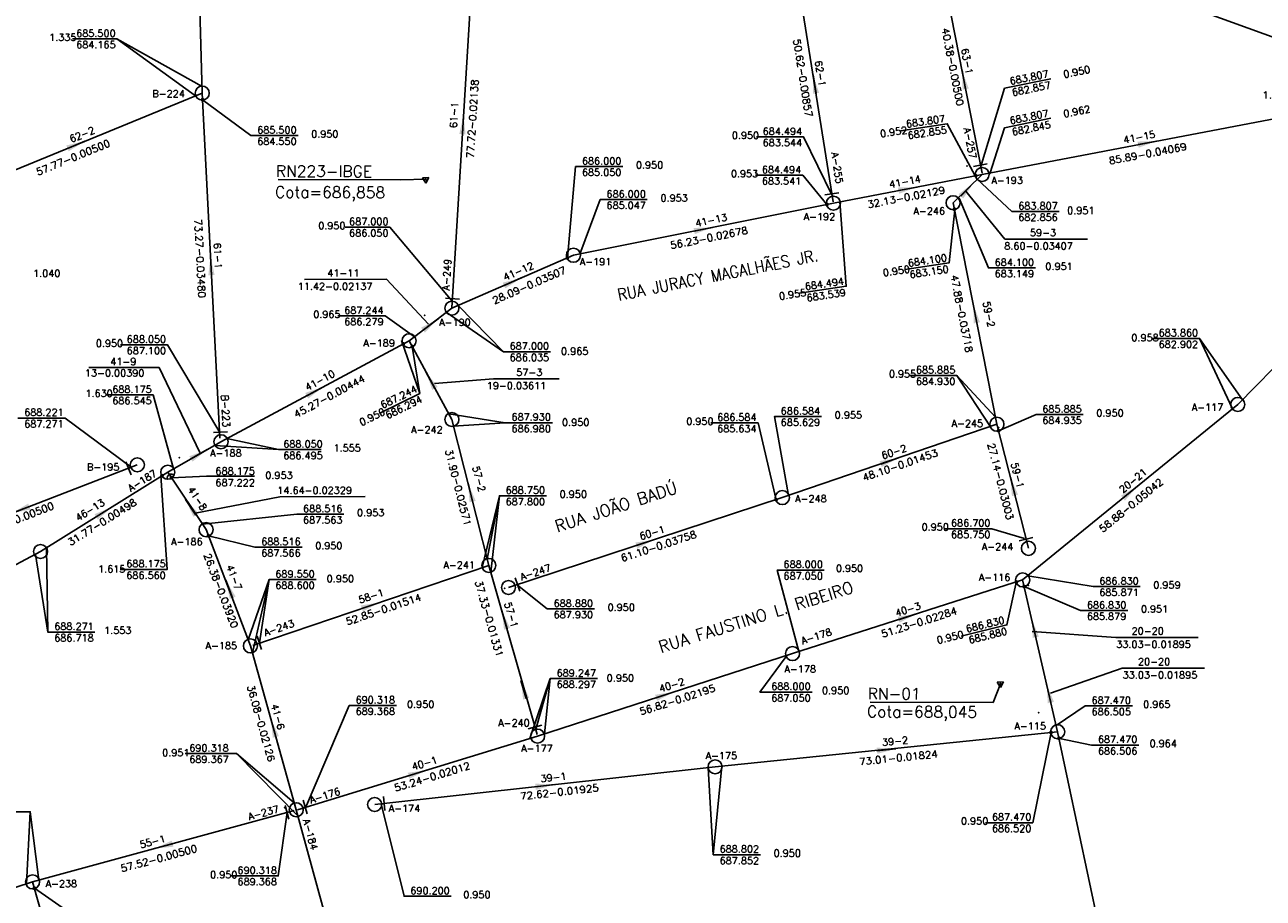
# Model space of a CAD drawing. Extents: x 197221 to 199539, y 8705820 to 8707465.
# Tile 26 of 33: x 198051 to 198313, y 8706806 to 8706991. Entities that reach past the tile are written whole.
import ezdxf
from ezdxf.enums import TextEntityAlignment as Align

# ---------------------------------------------------------------- set-up
doc = ezdxf.new("R2010")
doc.units = 0
doc.header["$LTSCALE"] = 5
doc.header["$MEASUREMENT"] = 0
doc.header["$PDSIZE"] = 0.3
doc.layers.get('0').update_dxf_attribs({"linetype": 'CONTINUOUS'})
for name, color, linetype in [('_RN', 3, 'CONTINUOUS'), ('ESTACAO', 5, 'CONTINUOUS'), ('LIDER', 21, 'CONTINUOUS'), ('NUMEROTRECHO', 24, 'CONTINUOUS'), ('NUMPV', 24, 'CONTINUOUS'), ('PL', 23, 'CONTINUOUS'), ('PV', 23, 'CONTINUOUS'), ('REDE', 20, 'CONTINUOUS'), ('REDE-ESGOTO-PV', 23, 'CONTINUOUS'), ('SETA', 21, 'CONTINUOUS'), ('TEXTOPVS', 24, 'CONTINUOUS'), ('TEXTOTRECHO', 24, 'CONTINUOUS'), ('TXT_NRUA', 3, 'CONTINUOUS')]:
    doc.layers.add(name, color=color, linetype=linetype)
doc.layers.get('0').freeze()
doc.styles.add('AG2', font='romans.shx', dxfattribs={"height": 3})
doc.styles.add('GEOSIS', font='ROMANS.SHX')
doc.styles.add('ROMANS', font='romans.shx', dxfattribs={"width": 0.85})
doc.styles.get("Standard").update_dxf_attribs({"font": 'romans.shx'})

# ---------------------------------------------------------------- blocks, each defined once
blk = doc.blocks.new('Rn')
for points in [[(-0.75, -0.43), (0, 0.87)], [(0, 0.87), (0.75, -0.43)], [(-0.75, -0.43), (0.75, -0.43)]]:
    blk.add_lwpolyline(points)
blk.add_circle((0, 0), 0.122)
blk = doc.blocks.new('SETA')
blk.add_line((2, 0), (-2, 0))
blk.add_solid([(-2, -0.67), (-2, 0.67), (2, 0)])
blk = doc.blocks.new('PV')
blk.add_circle((0, 0), 1.49)
blk = doc.blocks.new('PL')
at = {"layer": 'PL'}
blk.add_line((2.01, 1.49), (2.01, -1.49), dxfattribs=at)
blk.add_circle((0, 0), 1.49, dxfattribs=at)
blk = doc.blocks.new('NODG')
at = {"const_width": 1}
blk.add_lwpolyline([(-0.5, 0, 1), (0.5, 0, 1)], format="xyb", close=True, dxfattribs=at)
blk = doc.blocks.new('TQ')
at = {"layer": 'REDE-ESGOTO-PV'}
h = blk.add_hatch(color=256, dxfattribs=at)
edge = h.paths.add_edge_path()
edge.add_ellipse((0.02, -1.49), major_axis=(0.618, -0.618), ratio=1, start_angle=62.5846, end_angle=135.5903, ccw=False)
edge.add_ellipse((0, 0), major_axis=(-1.06, -1.06), ratio=1, start_angle=405.5903, end_angle=439.5788, ccw=False)
edge.add_line((0.02, -1.49), (0.01, -0.62))
edge = h.paths.add_edge_path()
edge.add_line((0.01, -0.62), (0.02, -1.49))
edge.add_ellipse((0, 0), major_axis=(-1.06, -1.06), ratio=1, start_angle=371.6019, end_angle=405.5903, ccw=False)
edge.add_ellipse((0.02, -1.49), major_axis=(0.618, -0.618), ratio=1, start_angle=135.5903, end_angle=208.5961, ccw=False)
blk.add_arc((0.02, -1.49), 0.874, 17.5846, 163.5961, dxfattribs=at)

msp = doc.modelspace()

# ---------------------------------------------------------------- linework, layer by layer
at = {"layer": '_RN'}
for p, q in [((198104.38, 8706958.04, -1132.51), (198130.38, 8706957.96, -1132.51)), ((198229.89, 8706847.23, -1132.51), (198255.96, 8706847.15, -1132.51))]:
    msp.add_line(p, q, dxfattribs=at)
msp.add_lwpolyline([(198135.82, 8706958.07), (198130.38, 8706957.96)], dxfattribs=at)
at = {"layer": '_RN', "elevation": -1132.51}
msp.add_lwpolyline([(198255.96, 8706847.15), (198257.52, 8706851.1)], dxfattribs=at)
at = {"layer": 'ESTACAO'}
for p in [(198250.43, 8706960.87, 683.8), (198135.48, 8706929.23, 687.12), (198257.18, 8706905.4, 685.89), (198083.4, 8706899.07, 688.2), (198147.68, 8706875.83, 688.79), (198152.4, 8706871.35, 688.9), (198263.41, 8706871.95, 686.82), (198265.65, 8706844.96, 687.37), (198105.78, 8706824.82, 690.37), (198105.78, 8706824.82, 690.37)]:
    msp.add_point(p, dxfattribs=at)
at = {"layer": 'LIDER'}
for p, q in [((198070.17, 8706987.81, 685.5), (198086.87, 8706975.78)), ((198258.48, 8706945.4, 0.08), (198250.1, 8706955.62, 683.98)), ((198258.48, 8706945.4, 0.08), (198275.97, 8706945.4, 0.08)), ((198109.96, 8706936.85), (198127.37, 8706936.9)), ((198127.37, 8706936.9), (198136.26, 8706927.37, 687.18)), ((198152.14, 8706921.5, 687), (198139.98, 8706929.87)), ((198134.39, 8706912.67, 688.05), (198132.82, 8706922.59, 687.93)), ((198299.74, 8706924.31, 683.86), (198306.71, 8706909.38)), ((198064.21, 8706918.15), (198079.16, 8706918.15)), ((198079.16, 8706918.15), (198087.81, 8706900.16, 688.08)), ((198150.03, 8706915.77), (198137.52, 8706914.78, 687.69)), ((198150.03, 8706915.77), (198163.94, 8706915.77)), ((198248.26, 8706916.46, 685.88), (198255.4, 8706905.61)), ((198152.52, 8706906.44, 687.93), (198141.46, 8706905.7)), ((198104.49, 8706900.8, 688.05), (198090.97, 8706901.62)), ((198104.72, 8706890.76), (198086.77, 8706887.26, 688.42)), ((198104.72, 8706890.76), (198122.83, 8706890.8)), ((198151.28, 8706890.95, 688.75), (198147.63, 8706875.75)), ((198151.28, 8706890.95, 688.75), (198149.45, 8706874.77)), ((198055.52, 8706862.07, 688.27), (198052.91, 8706878.5)), ((198102.45, 8706873.2, 689.55), (198098.91, 8706857.66)), ((198102.45, 8706873.2, 689.55), (198100.4, 8706859.78, 689.55)), ((198282.02, 8706860.91), (198264.27, 8706862.16)), ((198282.02, 8706860.91), (198299.48, 8706860.91)), ((198283.37, 8706854.39), (198268.11, 8706849.13)), ((198283.37, 8706854.39), (198300.83, 8706854.39)), ((198162.09, 8706852.2, 689.25), (198157.78, 8706839.51)), ((198162.09, 8706852.2, 689.25), (198159.01, 8706841.45, 689.25)), ((198095.53, 8706836.3, 690.32), (198108.6, 8706823, 690.32)), ((198196.65, 8706814.85, 688.8), (198195.57, 8706833.31)), ((198051.83, 8706823.96, 690.12), (198053.66, 8706809.43))]:
    msp.add_line(p, q, dxfattribs=at)
for points, elevation in [([(198088.24, 8706977.73), (198070.17, 8706987.81), (198060.76, 8706987.81)], 685.5), ([(198253.27, 8706960.57), (198258.42, 8706977.37), (198268.22, 8706979.37)], 683.81), ([(198088.35, 8706974.94), (198098.6, 8706967.32), (198108.6, 8706967.32)], 688.05), ([(198255.25, 8706959.22), (198258.42, 8706968.99), (198268.22, 8706970.99)], 683.81), ([(198221.85, 8706954.64), (198215.79, 8706967.05), (198205.79, 8706967.05)], 684.49), ([(198165.7, 8706941.39), (198167.46, 8706960.74), (198177.46, 8706960.74)], 687), ([(198220.74, 8706952.73), (198215.6, 8706958.91), (198205.6, 8706958.91)], 686), ([(198252.57, 8706958.07), (198259.98, 8706951.23), (198269.98, 8706951.23)], 684.49), ([(198248.75, 8706954.05), (198254.98, 8706939.27), (198264.98, 8706939.27)], 684.49), ([(198168.36, 8706942.22), (198172.66, 8706953.76), (198182.66, 8706953.76)], 687), ([(198247.89, 8706951.62), (198246.65, 8706940.33), (198237.28, 8706938.93)], 685.88), ([(198141.31, 8706932.21), (198128.07, 8706947.91), (198118.59, 8706947.91)], 687), ([(198142.52, 8706931.3), (198152.14, 8706921.5), (198162.14, 8706921.5)], 687), ([(198133.26, 8706924.67), (198127.04, 8706929.08), (198117.04, 8706929.08)], 687.24), ([(198091.99, 8706904.41), (198080.94, 8706922.96), (198070.94, 8706922.96)], 688.22), ([(198130.56, 8706923.87), (198134.39, 8706912.67), (198125.97, 8706908.51)], 688.05), ([(198308.84, 8706911.33), (198299.74, 8706924.31), (198289.74, 8706924.31)], 683.86), ([(198256.46, 8706907.62), (198248.26, 8706916.46), (198238.26, 8706916.46)], 685.88), ([(198082.19, 8706896.66), (198077.88, 8706912.33), (198067.88, 8706912.33)], 688.17), ([(198073.21, 8706897.02), (198059.2, 8706907.43), (198049.2, 8706907.43)], 688.22), ([(198140.55, 8706908.36), (198152.52, 8706906.44), (198162.52, 8706906.44)], 687.93), ([(198212.6, 8706891.02), (198209.61, 8706907.76), (198219.61, 8706907.76)], 686.58), ([(198257.14, 8706904.76), (198265.08, 8706908.16), (198275.08, 8706908.16)], 686.7), ([(198209.95, 8706890.13), (198206.13, 8706906.42), (198196.13, 8706906.42)], 688.88), ([(198093.49, 8706903.08), (198104.49, 8706900.8), (198113.53, 8706900.8)], 688.05), ([(198079.53, 8706895.29), (198080.86, 8706875.34), (198070.86, 8706875.34)], 688.27), ([(198081.75, 8706894.8), (198089.16, 8706895.09), (198099.37, 8706895.09)], 688.52), ([(198148.71, 8706877.59), (198151.28, 8706890.95), (198161.28, 8706890.95)], 688.75), ([(198088.32, 8706884.94), (198108.33, 8706887.03), (198118.33, 8706887.03)], 689.55), ([(198262.64, 8706881.91), (198255.72, 8706883.98), (198245.72, 8706883.98)], 686.7), ([(198089.59, 8706882.47), (198099.45, 8706880.06), (198109.45, 8706880.06)], 689.55), ([(198055.23, 8706879.89), (198055.52, 8706862.07), (198065.52, 8706862.07)], 688.27), ([(198098, 8706860.44), (198102.45, 8706873.2), (198112.45, 8706873.2)], 689.55), ([(198214.79, 8706857.92), (198210.19, 8706875.21), (198220.19, 8706875.21)], 688), ([(198260.93, 8706872.84), (198258.92, 8706863.58), (198249.21, 8706861.19)], 688), ([(198263.33, 8706873.99), (198277.16, 8706871.7), (198287.16, 8706871.7)], 686.83), ([(198155.13, 8706872), (198161.45, 8706866.96), (198171.45, 8706866.96)], 688.88), ([(198262.56, 8706871.74), (198274.52, 8706866.62), (198284.52, 8706866.62)], 687.47), ([(198212.11, 8706856.9), (198206.53, 8706849.34), (198217.59, 8706849.34)], 688), ([(198160.83, 8706840.47), (198162.09, 8706852.2), (198172.09, 8706852.2)], 689.25), ([(198110.2, 8706824.8), (198119.46, 8706846.49), (198129.46, 8706846.49)], 690.32), ([(198269.34, 8706842.28), (198275.5, 8706846.4), (198285.5, 8706846.4)], 687.47), ([(198268.26, 8706840.77), (198264.38, 8706821.65), (198254.38, 8706821.65)], 688.8), ([(198270.05, 8706839.47), (198276.86, 8706838.1), (198286.86, 8706838.1)], 687.47), ([(198107.81, 8706825.86), (198095.53, 8706836.3), (198084.7, 8706836.3)], 690.32), ([(198198.49, 8706833.64), (198196.65, 8706814.85), (198206.65, 8706814.85)], 688.8), ([(198126.24, 8706825.65), (198131.08, 8706806.06), (198141.08, 8706806.06)], 690.2), ([(198050.99, 8706808.68), (198051.83, 8706823.96), (198041.83, 8706823.96)], 690.12), ([(198106.28, 8706823.81), (198104.42, 8706810.36), (198094.42, 8706810.36)], 690.32), ([(198052.7, 8706807.76), (198060.89, 8706802.02), (198070.89, 8706802.02)], 691.3)]:
    msp.add_lwpolyline(points, dxfattribs=dict(at, elevation=elevation))
for points in [[(198252.17, 8706958.82), (198246.25, 8706969.83), (198236.36, 8706968.35)], [(198223.49, 8706953.27), (198224.82, 8706935.37), (198214.93, 8706933.9)]]:
    msp.add_lwpolyline(points, dxfattribs=at)
at = {"layer": 'REDE'}
for p, q in [((198088.28, 8706976.34, 685.5), (198086.55, 8707038.05, 682.63)), ((198245.46, 8707013.58, 683.58), (198338.43, 8706979.78, 680.24)), ((198141.23, 8706930.82, 687), (198145.92, 8707008.4, 685.34)), ((198222.07, 8706953.26, 684.49), (198214.14, 8707003.25, 684.06)), ((198253.66, 8706959.34, 683.81), (198245.89, 8706998.96, 683.79)), ((198034.83, 8706954.42, 685.49), (198088.28, 8706976.34, 685.5)), ((198092.01, 8706903.16, 688.05), (198088.28, 8706976.34, 685.5)), ((198253.66, 8706959.08, 683.81), (198338.02, 8706975.21, 680.31)), ((198222.11, 8706953, 684.49), (198253.66, 8706959.08, 683.81)), ((198247.5, 8706953.09, 684.1), (198253.66, 8706959.08, 683.81)), ((198166.98, 8706941.95, 686), (198222.11, 8706953, 684.49)), ((198256.79, 8706906.12, 685.88), (198247.5, 8706953.09, 684.1)), ((198141.23, 8706930.74, 687), (198166.98, 8706941.95, 686)), ((198132.15, 8706923.82, 687.24), (198141.23, 8706930.74, 687)), ((198307.86, 8706910.33, 683.86), (198329.97, 8706932.89, 682)), ((198092.26, 8706902.42, 688.05), (198132.15, 8706923.82, 687.24)), ((198141.22, 8706907.13, 687.93), (198132.15, 8706923.82, 687.24)), ((198262.24, 8706873.11, 686.83), (198307.86, 8706910.33, 683.86)), ((198149.05, 8706876.2, 688.75), (198141.22, 8706907.13, 687.93)), ((198211.28, 8706890.57, 686.58), (198256.79, 8706906.12, 685.88)), ((198263.47, 8706879.82, 686.7), (198256.79, 8706906.12, 685.88)), ((198080.97, 8706895.96, 688.17), (198092.26, 8706902.42, 688.05)), ((198074.52, 8706897.52, 688.22), (198025.03, 8706878.41, 688.06)), ((198054.01, 8706879.15, 688.27), (198080.97, 8706895.96, 688.17)), ((198089.09, 8706883.78, 688.52), (198080.97, 8706895.96, 688.17)), ((198153.22, 8706871.51, 688.88), (198211.28, 8706890.57, 686.58)), ((198098.5, 8706859.13, 689.55), (198089.09, 8706883.78, 688.52)), ((197982.58, 8706841.43, 688.08), (198054.01, 8706879.15, 688.27)), ((198099, 8706859.21, 689.55), (198149.05, 8706876.2, 688.75)), ((198159.31, 8706840.32, 689.25), (198149.05, 8706876.2, 688.75)), ((198213.45, 8706857.5, 688), (198262.24, 8706873.11, 686.83)), ((198269.66, 8706840.92, 687.47), (198262.24, 8706873.11, 686.83)), ((198108.21, 8706824.39, 690.32), (198098.5, 8706859.13, 689.55)), ((198159.39, 8706840, 689.25), (198213.45, 8706857.5, 688)), ((198108.5, 8706824.36, 690.32), (198159.39, 8706840, 689.25)), ((198197.03, 8706833.49, 688.8), (198269.66, 8706840.92, 687.47)), ((198288.75, 8706751.07, 689.18), (198269.66, 8706840.92, 687.47)), ((198124.85, 8706825.5, 690.2), (198197.03, 8706833.49, 688.8)), ((198107.81, 8706824.23, 690.32), (198052.32, 8706809.1, 690.11)), ((198123.69, 8706768.02, 691.37), (198108.21, 8706824.39, 690.32)), ((198052.32, 8706809.1, 690.12), (198001.48, 8706792.85, 689.28)), ((198067.41, 8706755.7, 691.3), (198052.32, 8706809.1, 690.11))]:
    msp.add_line(p, q, dxfattribs=at)

# ---------------------------------------------------------------- block references
at = {"layer": '_RN', "xscale": 0.8979219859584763, "yscale": 0.8979219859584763, "zscale": 0.8979219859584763, "rotation": 183.3561931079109}
for p in [(198135.65, 8706958.01), (198257.52, 8706851.1)]:
    msp.add_blockref('Rn', p, dxfattribs=at)
at = {"layer": 'LIDER', "xscale": 0.4, "yscale": 0.4, "zscale": 0.4}
for p in [(198088.35, 8706974.94, 688.05), (198252.29, 8706958.82, 684.49), (198220.74, 8706952.73, 686), (198247.77, 8706951.72, 685.88), (198165.7, 8706941.39, 687), (198130.91, 8706923.16, 688.05), (198132.82, 8706922.59, 687.93), (198257.14, 8706904.76, 686.7), (198079.78, 8706895.22, 688.27), (198079.78, 8706895.22, 688.27), (198081.75, 8706894.8, 688.52), (198209.95, 8706890.13, 688.88), (198089.59, 8706882.47, 689.55), (198260.91, 8706872.68, 688), (198262.56, 8706871.74, 687.47), (198268.26, 8706840.77, 688.8), (198269.95, 8706839.55, 689.18), (198269.95, 8706839.55, 689.18), (198269.95, 8706839.55, 689.18), (198052.7, 8706807.76, 691.3)]:
    msp.add_blockref('NODG', p, dxfattribs=at)
at = {"layer": 'PL'}
for p, rotation in [((198253.66, 8706959.08, 683.81), 101.0969289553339), ((198222.11, 8706953, 684.49), 99.0069322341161), ((198141.23, 8706930.74, 687), 86.54216516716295), ((198092.26, 8706902.42, 688.05), 92.91617191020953), ((198074.52, 8706897.52), 201.1236205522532), ((198263.47, 8706879.82), 104.2388504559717), ((198153.22, 8706871.51), 18.17490195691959), ((198098.5, 8706859.13, 689.55), 18.75326116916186), ((198159.39, 8706840, 689.25), 105.9628483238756), ((198108.21, 8706824.39, 690.32), 195.2479187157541), ((198108.21, 8706824.39, 690.32), 17.07952553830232), ((198124.85, 8706825.5), 6.320765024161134)]:
    msp.add_blockref('PL', p, dxfattribs=dict(at, rotation=rotation))
at = {"layer": 'PV'}
for name, p, rotation in [('PV', (198088.28, 8706976.34), 4.195917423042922), ('PV', (198247.5, 8706953.09), 73.11190895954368), ('PV', (198166.98, 8706941.95), 110.8128307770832), ('PV', (198132.15, 8706923.82), 5.31630204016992), ('PV', (198307.86, 8706910.33), 69.34581378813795), ('PV', (198141.22, 8706907.13), 6.203613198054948), ('PV', (198256.79, 8706906.12), 5.20516208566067), ('PV', (198080.97, 8706895.96), 5.37915317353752), ('TQ', (198080.97, 8706895.96, 688.17), 28.73891894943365), ('PV', (198211.28, 8706890.57), 102.5977936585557), ('PV', (198089.09, 8706883.78), 4.58936552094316), ('PV', (198054.01, 8706879.15, 0.1), 5.379153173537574), ('PV', (198149.05, 8706876.2), 5.331466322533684), ('PV', (198262.24, 8706873.11), 5.218630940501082), ('PV', (198213.45, 8706857.5), 104.801902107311), ('PV', (198269.66, 8706840.92), 5.230466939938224), ('PV', (198197.03, 8706833.49), 118.6140584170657), ('PV', (198108.21, 8706824.39), 24.13473457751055), ('PV', (198052.32, 8706809.1), 5.466350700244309)]:
    msp.add_blockref(name, p, dxfattribs=dict(at, rotation=rotation))
at = {"layer": 'SETA'}
for p, rotation in [((198218.11, 8706978.26), 99.02060066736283), ((198249.77, 8706979.15), 101.110885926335), ((198143.57, 8706969.61), 86.55411277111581), ((198061.56, 8706965.38), 22.29638604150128), ((198288.67, 8706965.78), 10.82722836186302), ((198237.89, 8706956.04), 10.91320022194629), ((198250.52, 8706955.91, 683.95), 46.59463877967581), ((198194.55, 8706947.48), 11.33766346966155), ((198090.14, 8706939.75), 92.92892098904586), ((198154.11, 8706936.34), 23.52837447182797), ((198252.15, 8706929.6), 101.2025899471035), ((198136.69, 8706927.28), 37.28703120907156), ((198136.68, 8706915.47), 118.5430411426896), ((198112.2, 8706913.12), 28.22055983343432), ((198087.62, 8706899.76), 29.77103707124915), ((198234.03, 8706898.34), 18.8637031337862), ((198145.13, 8706891.67), 104.215108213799), ((198260.13, 8706892.97), 104.2531531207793), ((198285.05, 8706891.72), 39.22085826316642), ((198049.77, 8706887.97, 688.14), 201.1512167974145), ((198067.49, 8706887.55), 31.96016447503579), ((198085.85, 8706888.52), 123.7032570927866), ((198182.25, 8706881.04), 18.17739573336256), ((198094.02, 8706871.22, 689), 110.9179705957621), ((198124.02, 8706867.71), 18.75585017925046), ((198152.37, 8706864.67), 105.9774770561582), ((198237.85, 8706865.3), 17.74311739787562), ((198264.59, 8706862.91), 102.9811967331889), ((198156.42, 8706849.87), 105.9774770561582), ((198186.42, 8706848.75), 17.93735846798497), ((198267.78, 8706849.06), 102.9811967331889), ((198103.36, 8706841.76), 105.624012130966), ((198233.34, 8706837.1), 5.680056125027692), ((198133.95, 8706832.18), 17.0818834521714), ((198160.94, 8706829.49), 6.321632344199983), ((198080.07, 8706816.67), 195.274873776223)]:
    msp.add_blockref('SETA', p, dxfattribs=dict(at, rotation=rotation))

# ---------------------------------------------------------------- texts
at = {"layer": '_RN', "style": 'AG2'}
for s, p in [('RN223-IBGE', (198103.91, 8706958.62, -1132.51)), ('Cota=686,858', (198103.72, 8706954.17, -1132.51)), ('RN-01', (198229.41, 8706847.81, -1132.51)), ('Cota=688,045', (198229.23, 8706844.01, -1132.51))]:
    msp.add_text(s, height=2.4, rotation=359.749, dxfattribs=at).set_placement(p)
at = {"layer": 'NUMEROTRECHO', "style": 'ROMANS'}
for s, rotation, p in [('63-1', 281.0971, (198249.73, 8706982.94)), ('62-1', 279.0071, (198218.58, 8706980.36)), ('61-1', 86.542, (198142.44, 8706971.65)), ('62-2', 22.2933, (198063.1, 8706966.88)), ('41-15', 10.8257, (198287.1, 8706966.29)), ('41-14', 10.9117, (198237.42, 8706956.84)), ('41-13', 11.3361, (198196.35, 8706948.65)), ('61-1', 272.9163, (198090.84, 8706941.79)), ('41-12', 23.5251, (198155.62, 8706937.88)), ('59-2', 281.1888, (198254.34, 8706929.28)), ('41-10', 28.2166, (198113.59, 8706914.77)), ('60-2', 18.8611, (198235.21, 8706899.57)), ('57-2', 284.2009, (198146.23, 8706894.34)), ('59-1', 284.2389, (198260.41, 8706895.1)), ('A-187', 31.9557, (198075.96, 8706893.54)), ('20-21', 39.2154, (198286.1, 8706893.6)), ('41-8', 303.6863, (198086.65, 8706889.95)), ('46-13', 31.9557, (198064.89, 8706887.3)), ('60-1', 18.1748, (198183.9, 8706882.42)), ('41-7', 290.9028, (198094.33, 8706873.36)), ('58-1', 18.7532, (198124.33, 8706868.99)), ('57-1', 285.963, (198153.06, 8706865.48)), ('40-3', 17.7406, (198238.13, 8706866.17)), ('A-243', 18.7532, (198104.79, 8706862.22, -689.55)), ('A-178', 17.7406, (198218.72, 8706860.46)), ('40-2', 17.9348, (198188.08, 8706850.13)), ('41-6', 285.6096, (198103.59, 8706843.9)), ('39-2', 5.8374, (198235.25, 8706838.2)), ('40-1', 17.0795, (198135.62, 8706833.53)), ('39-1', 6.3207, (198162.84, 8706830.51)), ('55-1', 15.2479, (198077.93, 8706816.91))]:
    msp.add_text(s, height=1.5, rotation=rotation, dxfattribs=at).set_placement(p, align=Align.CENTER)
for s, p in [('59-3', (198263.8, 8706946, 0.08)), ('41-11', (198114.8, 8706937.45)), ('41-9', (198068.79, 8706918.68)), ('57-3', (198154.86, 8706916.37)), ('20-20', (198285.36, 8706861.54)), ('20-20', (198286.71, 8706855.02))]:
    msp.add_text(s, height=1.5, dxfattribs=at).set_placement(p)
at = {"layer": 'NUMPV', "style": 'ROMANS'}
for s, p in [('B-224', (198081.16, 8706975.47)), ('A-193', (198258.95, 8706957.1)), ('A-246', (198242.43, 8706950.58)), ('A-192', (198219.15, 8706949.41)), ('A-191', (198171.67, 8706939.85, -686)), ('A-190', (198141.87, 8706926.98)), ('A-189', (198125.79, 8706922.62)), ('A-117', (198301.43, 8706908.99)), ('A-245', (198250.51, 8706905.54)), ('A-242', (198135.92, 8706904.24)), ('A-188', (198093.29, 8706899.28)), ('B-195', (198067.3, 8706896.32)), ('A-248', (198217.34, 8706889.58)), ('A-186', (198085.02, 8706880.48)), ('A-244', (198256.92, 8706879.41)), ('A-241', (198142.77, 8706875.56)), ('A-116', (198256.3, 8706872.9)), ('A-185', (198092.33, 8706858.43)), ('A-178', (198215.08, 8706853.48)), ('A-240', (198154.38, 8706842.07)), ('A-115', (198263.84, 8706841.38)), ('A-177', (198159.26, 8706836.67, -689.25)), ('A-175', (198198.37, 8706835.09)), ('A-174', (198131.16, 8706823.93)), ('A-238', (198058.42, 8706807.98))]:
    msp.add_text(s, height=1.5, dxfattribs=at).set_placement(p, align=Align.CENTER)
for s, rotation, p in [('A-257', 281.0971, (198250.34, 8706965.56)), ('A-255', 279.0071, (198222.17, 8706960.33, -682.99)), ('A-249', 86.542, (198140.91, 8706937.81)), ('B-223', 272.9163, (198092.48, 8706908.87)), ('A-247', 18.1748, (198159.17, 8706874.02)), ('A-176', 17.0795, (198114.49, 8706826.68)), ('A-237', 15.2479, (198101.46, 8706823.04)), ('A-184', 285.3552, (198110.48, 8706818.95))]:
    msp.add_text(s, height=1.5, rotation=rotation, dxfattribs=at).set_placement(p, align=Align.CENTER)
at = {"layer": 'TEXTOPVS', "style": 'ROMANS'}
for s, p in [('   1.335', (198057.04, 8706986.95)), (' 685.500', (198065.22, 8706987.81)), (' 684.165', (198065.22, 8706985.38)), (' 685.500', (198103.6, 8706967.32)), ('   0.950', (198112.6, 8706966.47)), ('   0.950', (198201.79, 8706966.2)), (' 684.494', (198210.79, 8706967.05)), (' 684.550', (198103.6, 8706964.89)), (' 683.544', (198210.79, 8706964.62)), (' 686.000', (198172.46, 8706960.74, -687)), ('   0.950', (198181.46, 8706959.89, -687)), (' 685.050', (198172.46, 8706958.32, -687)), ('   0.953', (198201.6, 8706958.06)), (' 684.494', (198210.6, 8706958.91)), (' 683.541', (198210.6, 8706956.48)), (' 686.000', (198177.66, 8706953.76)), ('   0.953', (198186.66, 8706952.9)), (' 685.047', (198177.66, 8706951.33)), (' 683.807', (198264.98, 8706951.23)), ('   0.951', (198272.89, 8706950.25)), ('   0.950', (198114.09, 8706947.05)), (' 687.000', (198123.09, 8706947.91)), (' 682.856', (198264.98, 8706948.81)), (' 686.050', (198123.09, 8706945.48)), (' 684.100', (198259.98, 8706939.27)), ('   1.040', (198053.63, 8706936.94)), (' 683.149', (198259.98, 8706936.84)), ('   0.951', (198268.28, 8706938.41)), (' 687.244', (198122.04, 8706929.08)), ('   0.965', (198113.04, 8706928.22)), (' 686.279', (198122.04, 8706926.65)), ('   0.958', (198286.51, 8706923.26)), (' 683.860', (198294.74, 8706924.31)), ('   0.950', (198066.94, 8706922.11)), (' 688.050', (198075.94, 8706922.96)), (' 687.100', (198075.94, 8706920.53)), (' 687.000', (198157.14, 8706921.5)), (' 682.902', (198294.74, 8706921.88)), (' 686.035', (198157.14, 8706919.08)), ('   0.965', (198165.58, 8706920.42)), ('   0.955', (198235.1, 8706915.61)), (' 685.885', (198243.26, 8706916.46)), (' 684.930', (198243.26, 8706914.03)), ('   1.630', (198064.73, 8706911.47)), (' 688.175', (198072.88, 8706912.33)), (' 688.221', (198054.2, 8706907.43)), (' 686.545', (198072.88, 8706909.9)), (' 686.584', (198214.61, 8706907.76)), (' 685.885', (198270.08, 8706908.16)), (' 687.271', (198054.2, 8706905.01)), (' 687.930', (198157.52, 8706906.44)), ('   0.950', (198165.79, 8706905.36)), ('   0.950', (198192.13, 8706905.56)), (' 686.584', (198201.13, 8706906.42)), (' 685.629', (198214.61, 8706905.33)), ('   0.955', (198223.61, 8706906.9)), (' 684.935', (198270.08, 8706905.73)), ('   0.950', (198279.08, 8706907.3)), (' 686.980', (198157.52, 8706904.01)), (' 685.634', (198201.13, 8706903.99)), (' 688.050', (198109.14, 8706900.72)), ('   1.555', (198117.34, 8706899.87)), (' 686.495', (198109.14, 8706898.3)), (' 688.175', (198094.75, 8706894.98)), (' 687.222', (198094.75, 8706892.55)), ('   0.953', (198102.88, 8706894.12)), (' 688.750', (198156.28, 8706890.95)), ('   0.950', (198165.28, 8706890.1)), (' 688.516', (198113.33, 8706887.03)), (' 687.800', (198156.28, 8706888.53)), (' 687.563', (198113.33, 8706884.6)), ('   0.953', (198122.33, 8706886.17)), (' 686.700', (198250.72, 8706883.98)), ('   0.950', (198242.03, 8706883.12)), (' 685.750', (198250.72, 8706881.55)), (' 688.516', (198104.45, 8706880.06)), ('   0.950', (198113.45, 8706879.2)), (' 687.566', (198104.45, 8706877.63)), ('   1.615', (198067.42, 8706874.23, -688.27)), (' 688.175', (198075.86, 8706875.34, -688.27)), (' 688.000', (198215.19, 8706875.21)), ('   0.950', (198223.85, 8706874.35)), (' 686.560', (198075.86, 8706872.91, -688.27)), (' 689.550', (198107.45, 8706873.2)), (' 688.600', (198107.45, 8706870.77)), ('   0.950', (198115.89, 8706872.18)), (' 687.050', (198215.19, 8706872.78)), (' 686.830', (198282.16, 8706871.7)), ('   0.959', (198291.16, 8706870.85)), (' 685.871', (198282.16, 8706869.27)), (' 688.880', (198166.45, 8706866.96)), ('   0.950', (198175.45, 8706866.1)), (' 686.830', (198279.52, 8706866.62)), ('   0.951', (198288.52, 8706865.77)), (' 687.930', (198166.45, 8706864.53)), (' 685.879', (198279.52, 8706864.2)), (' 688.271', (198060.58, 8706862.07)), ('   1.553', (198068.69, 8706861.21)), (' 686.718', (198060.58, 8706859.64)), (' 689.247', (198167.09, 8706852.2)), (' 688.297', (198167.09, 8706849.77)), ('   0.950', (198175.27, 8706851.13)), (' 688.000', (198212.59, 8706849.34)), ('   0.950', (198220.91, 8706848.48)), (' 690.318', (198124.46, 8706846.49)), ('   0.950', (198132.92, 8706845.52)), (' 687.050', (198212.59, 8706846.91)), (' 687.470', (198280.5, 8706846.4)), ('   0.965', (198289, 8706845.55)), (' 689.368', (198124.46, 8706844.06)), (' 686.505', (198280.5, 8706843.98)), (' 687.470', (198281.86, 8706838.1)), ('   0.964', (198290.36, 8706837.24)), ('   0.951', (198081, 8706835.27)), (' 690.318', (198089.21, 8706836.3)), (' 689.367', (198089.21, 8706833.88)), (' 686.506', (198281.86, 8706835.67)), ('   0.950', (198250.38, 8706820.79)), (' 687.470', (198259.38, 8706821.65)), (' 686.520', (198259.38, 8706819.22)), (' 688.802', (198201.65, 8706814.85)), ('   0.950', (198210.65, 8706813.99)), (' 690.318', (198099.42, 8706810.36)), (' 687.852', (198201.65, 8706812.42)), ('   0.950', (198091.17, 8706809.42)), (' 689.368', (198099.42, 8706807.93)), (' 690.200', (198136.08, 8706806.06)), ('   0.950', (198144.85, 8706805.2))]:
    msp.add_text(s, height=1.5, dxfattribs=at).set_placement(p, align=Align.BOTTOM_CENTER)
for s, rotation, p in [(' 683.807', 11.5422, (198263.32, 8706978.37)), ('   0.950', 11.5422, (198272.31, 8706979.33)), (' 682.857', 11.5422, (198263.8, 8706975.99)), (' 683.807', 11.5422, (198263.32, 8706969.99)), ('   0.962', 11.5422, (198272.31, 8706970.95)), (' 683.807', 8.4946, (198241.31, 8706969.09, -685.88)), (' 682.845', 11.5422, (198263.8, 8706967.61)), ('   0.952', 8.4946, (198233.4, 8706966.68, -685.88)), (' 682.855', 8.4946, (198241.67, 8706966.69, -685.88)), (' 684.100', 8.4946, (198241.7, 8706939.59)), ('   0.950', 8.4946, (198233.98, 8706937.2)), (' 683.150', 8.4946, (198242.06, 8706937.18)), (' 684.494', 8.4946, (198219.87, 8706934.64, -685.88)), ('   0.955', 8.4946, (198211.97, 8706932.22, -685.88)), (' 683.539', 8.4946, (198220.23, 8706932.23, -685.88)), (' 687.244', 26.3036, (198130.02, 8706910.61)), (' 686.294', 26.3036, (198131.09, 8706908.43)), ('   0.950', 26.3036, (198123.35, 8706905.85)), (' 686.830', 13.8667, (198254.07, 8706862.38)), (' 685.880', 13.8667, (198254.65, 8706860.03)), ('   0.950', 13.8667, (198245.54, 8706859.39))]:
    msp.add_text(s, height=1.5, rotation=rotation, dxfattribs=at).set_placement(p, align=Align.BOTTOM_CENTER)
at = {"layer": 'TEXTOPVS', "style": 'ROMANS', "width": 0.930026}
msp.add_text('   1.232', height=1.5, dxfattribs=at).set_placement((198309.36, 8706975.21), (198319.32, 8706975.21), align=Align.FIT)
at = {"layer": 'TEXTOTRECHO'}
for s, rotation, width, p, p2 in [('40.38-0.00500   ', 281.0964, 0.906098, (198245.08, 8706989.97), (198248.93, 8706970.34)), ('50.62-0.00857   ', 279.0041, 0.906124, (198213.58, 8706987.66), (198216.71, 8706967.91)), ('77.72-0.02138   ', 86.5432, 0.906212, (198145.85, 8706962.49), (198147.06, 8706982.45)), ('57.77-0.00500   ', 22.2935, 0.906146, (198053.44, 8706958.81), (198071.95, 8706966.4)), ('85.89-0.04069   ', 10.8279, 0.906106, (198280.69, 8706961.2), (198300.33, 8706964.95)), ('32.13-0.02129   ', 10.9116, 0.906176, (198229.46, 8706951.93), (198249.1, 8706955.72)), ('73.27-0.03480   ', 272.9146, 0.906188, (198086.64, 8706949.58), (198087.66, 8706929.61)), ('56.23-0.02678   ', 11.3358, 0.90611, (198187.67, 8706943.27), (198207.27, 8706947.2)), ('28.09-0.03507   ', 23.5255, 0.906018, (198150.23, 8706931.58), (198168.57, 8706939.56)), ('47.88-0.03718   ', 281.1886, 0.906201, (198246.96, 8706937.63), (198250.84, 8706918)), ('45.27-0.00444   ', 28.2193, 0.906155, (198108.2, 8706907.42), (198125.82, 8706916.88)), ('27.14-0.03003   ', 284.2378, 0.905977, (198254.76, 8706901.92), (198259.68, 8706882.54)), ('31.90-0.02571   ', 284.1995, 0.906151, (198139.77, 8706900.62), (198144.68, 8706881.24)), ('48.10-0.01453   ', 18.8598, 0.906137, (198228.57, 8706894.04), (198247.5, 8706900.51)), ('58.88-0.05042   ', 39.215, 0.906174, (198279.2, 8706883.07), (198294.7, 8706895.72)), ('53.05-0.00500   ', 21.122, 0.906134, (198041.39, 8706882.23), (198060.05, 8706889.44)), ('31.77-0.00498   ', 31.9562, 0.906199, (198060.36, 8706880.3), (198077.33, 8706890.89)), ('61.10-0.03758   ', 18.1731, 0.906179, (198177.32, 8706876.95), (198196.33, 8706883.19)), ('26.38-0.03920   ', 290.9028, 0.906064, (198088.58, 8706878.39), (198095.72, 8706859.7)), ('37.33-0.01331   ', 285.9607, 0.906054, (198146.08, 8706872.73), (198151.58, 8706853.5)), ('52.85-0.01514   ', 18.7529, 0.906184, (198119.03, 8706863.48), (198137.97, 8706869.91)), ('51.23-0.02284   ', 17.7418, 0.906064, (198232.53, 8706860.86), (198251.58, 8706866.96)), ('36.08-0.02126   ', 285.6117, 0.906095, (198097.78, 8706850.59), (198103.16, 8706831.32)), ('56.82-0.02195   ', 17.9349, 0.90619, (198181.31, 8706844.41), (198200.34, 8706850.57)), ('73.01-0.01824   ', 5.8372, 0.906135, (198227.64, 8706833.82), (198247.54, 8706835.85)), ('53.24-0.02012   ', 17.0768, 0.906138, (198129.25, 8706828.22), (198148.37, 8706834.09)), ('72.62-0.01925   ', 6.3212, 0.90613, (198155.78, 8706826.49), (198175.66, 8706828.69)), ('57.52-0.00500   ', 15.2488, 0.906109, (198071.21, 8706811.14), (198090.5, 8706816.4))]:
    msp.add_text(s, height=1.5, rotation=rotation, dxfattribs=dict(at, width=width)).set_placement(p, p2, align=Align.FIT)
at = {"layer": 'TEXTOTRECHO', "style": 'ROMANS'}
for s, p in [('  8.60-0.03407  ', (198256.3, 8706943.19, 0.08)), ('  11.42-0.02137  ', (198106.49, 8706934.61)), ('  13-0.00390  ', (198061.36, 8706916.25)), ('  19-0.03611  ', (198146.56, 8706913.53)), ('  14.64-0.02329  ', (198102.15, 8706891.36)), ('33.03-0.01895   ', (198282.09, 8706858.72)), ('33.03-0.01895   ', (198283.45, 8706852.2))]:
    msp.add_text(s, height=1.5, dxfattribs=at).set_placement(p)
at = {"layer": 'TXT_NRUA', "style": 'GEOSIS', "width": 0.9}
msp.add_text('RUA JURACY MAGALHÃES JR.', height=2.5, rotation=11.2784, dxfattribs=at).set_placement((198176.73, 8706931.57, -686), align=Align.BOTTOM_LEFT)
at = {"layer": 'TXT_NRUA', "style": 'GEOSIS'}
for s, rotation, p in [('RUA JOÃO BADÚ', 18.1655, (198163.76, 8706882.48)), ('RUA FAUSTINO L. RIBEIRO', 17.4299, (198185.74, 8706856.89))]:
    msp.add_text(s, height=2.5, rotation=rotation, dxfattribs=at).set_placement(p, align=Align.BOTTOM_LEFT)

doc.saveas('drawing.dxf')
